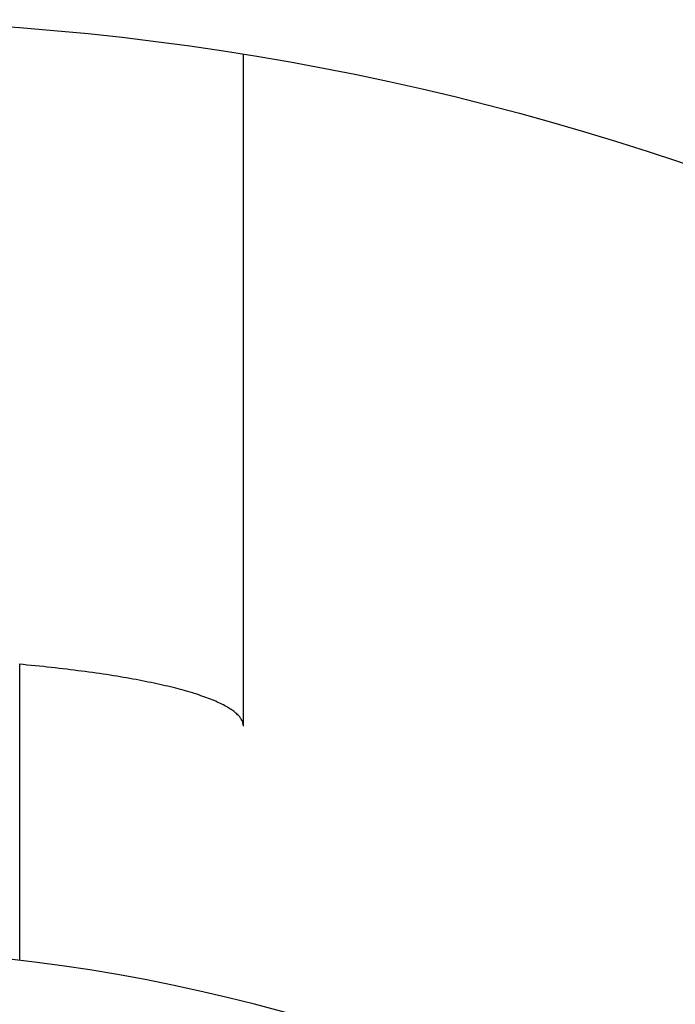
# Model space of a CAD drawing. Extents: x -108 to 254, y -107 to 268.
# Tile 7 of 10: x 8 to 31, y 62 to 98. Entities that reach past the tile are written whole.
import ezdxf

# ---------------------------------------------------------------- set-up
doc = ezdxf.new("R2010")
doc.units = 0
doc.header["$LTSCALE"] = 14
doc.header["$MEASUREMENT"] = 0
doc.layers.get('0').update_dxf_attribs({"linetype": 'CONTINUOUS'})

msp = doc.modelspace()

# ---------------------------------------------------------------- linework, layer by layer
for p, q in [((15.572, 72.007), (15.572, 96.248)), ((7.5, 63.559), (7.5, 74.238))]:
    msp.add_line(p, q)
msp.add_polyline3d([(15.572, 72.007, 0), (15.571, 72.035, 0), (15.568, 72.063, 0), (15.563, 72.091, 0), (15.557, 72.118, 0), (15.549, 72.146, 0), (15.538, 72.174, 0), (15.526, 72.201, 0), (15.512, 72.229, 0), (15.497, 72.257, 0), (15.479, 72.284, 0), (15.46, 72.312, 0), (15.438, 72.34, 0), (15.415, 72.367, 0), (15.39, 72.394, 0), (15.364, 72.422, 0), (15.335, 72.449, 0), (15.304, 72.477, 0), (15.272, 72.504, 0), (15.238, 72.531, 0), (15.202, 72.558, 0), (15.164, 72.585, 0), (15.125, 72.612, 0), (15.083, 72.639, 0), (15.04, 72.666, 0), (14.995, 72.693, 0), (14.949, 72.719, 0), (14.9, 72.746, 0), (14.85, 72.773, 0), (14.798, 72.799, 0), (14.744, 72.825, 0), (14.688, 72.852, 0), (14.631, 72.878, 0), (14.572, 72.904, 0), (14.511, 72.93, 0), (14.448, 72.956, 0), (14.384, 72.981, 0), (14.318, 73.007, 0), (14.251, 73.032, 0), (14.181, 73.058, 0), (14.11, 73.083, 0), (14.037, 73.108, 0), (13.963, 73.133, 0), (13.887, 73.158, 0), (13.809, 73.183, 0), (13.73, 73.207, 0), (13.649, 73.232, 0), (13.566, 73.256, 0), (13.482, 73.28, 0), (13.396, 73.304, 0), (13.308, 73.328, 0), (13.219, 73.352, 0), (13.129, 73.375, 0), (13.036, 73.398, 0), (12.943, 73.422, 0), (12.847, 73.445, 0), (12.75, 73.468, 0), (12.652, 73.49, 0), (12.552, 73.513, 0), (12.451, 73.535, 0), (12.348, 73.557, 0), (12.243, 73.579, 0), (12.138, 73.601, 0), (12.03, 73.622, 0), (11.922, 73.644, 0), (11.812, 73.665, 0), (11.7, 73.686, 0), (11.587, 73.707, 0), (11.473, 73.727, 0), (11.357, 73.748, 0), (11.24, 73.768, 0), (11.122, 73.788, 0), (11.002, 73.808, 0), (10.881, 73.827, 0), (10.759, 73.847, 0), (10.635, 73.866, 0), (10.511, 73.885, 0), (10.384, 73.903, 0), (10.257, 73.922, 0), (10.129, 73.94, 0), (9.999, 73.958, 0), (9.868, 73.976, 0), (9.736, 73.993, 0), (9.602, 74.01, 0), (9.468, 74.028, 0), (9.332, 74.044, 0), (9.196, 74.061, 0), (9.058, 74.077, 0), (8.919, 74.093, 0), (8.779, 74.109, 0), (8.638, 74.125, 0), (8.496, 74.14, 0), (8.353, 74.155, 0), (8.209, 74.17, 0), (8.064, 74.184, 0), (7.918, 74.199, 0), (7.771, 74.213, 0), (7.624, 74.227, 0), (7.475, 74.24, 0)])
msp.add_circle((0, 0), 97.5)
msp.add_arc((0, 0), 64, 60.86892, 119.13108)

doc.saveas('drawing.dxf')
